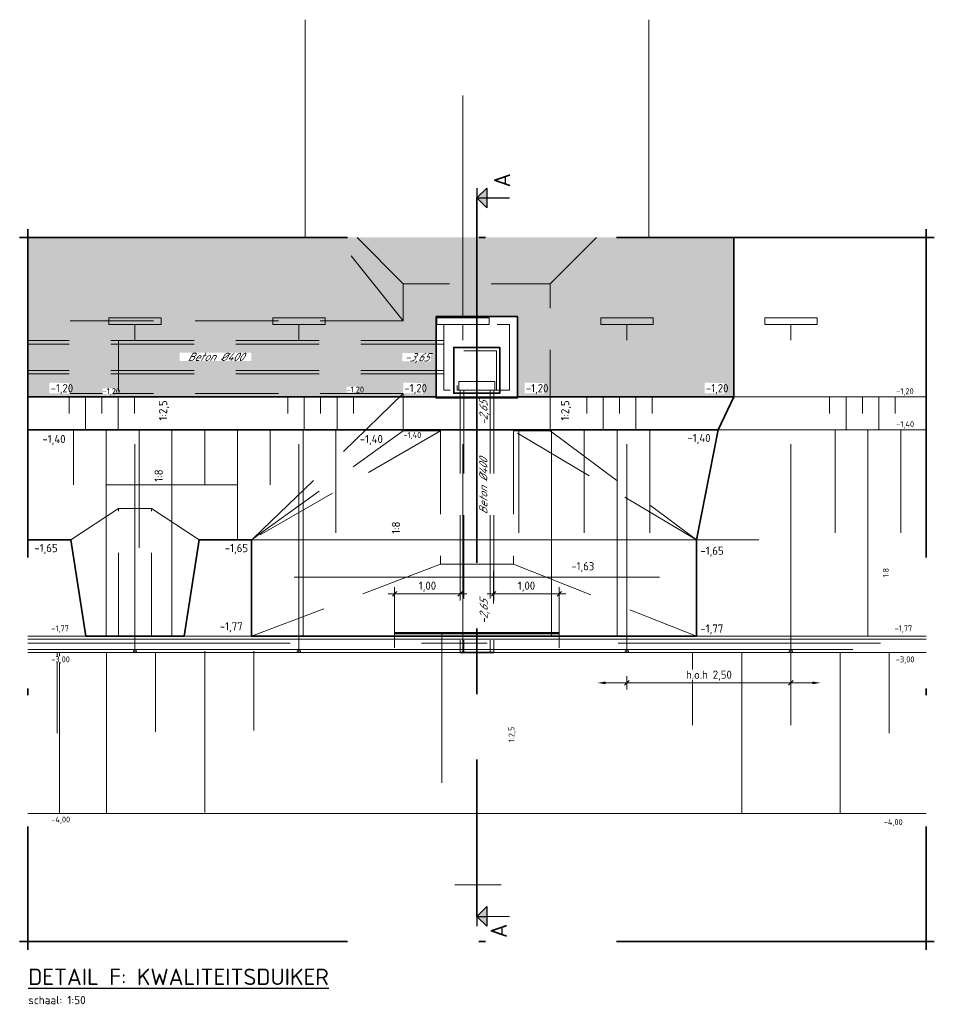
# Model space of a CAD drawing. Header units: metres. Extents: x 240213 to 242719, y 583416 to 583956.
# Tile 5 of 29: x 242703 to 242717, y 583442 to 583457. Entities that reach past the tile are written whole.
import ezdxf
from ezdxf.enums import TextEntityAlignment as Align

# ---------------------------------------------------------------- set-up
doc = ezdxf.new("R2010")
doc.units = ezdxf.units.M
for name, pattern in [('DASHDOT', [9, 5, -2, 0, -2]), ('DASHED', [19.05, 12.7, -6.35]), ('XX-AFBREEK', [7, 4, -1, 1, -1]), ('XX-CENTER', [8, 5, -1, 1, -1]), ('XX-HART', [13, 4, -2, 1, -2, 4])]:
    doc.linetypes.add(name, pattern=pattern)
for name, color, linetype, lineweight, true_color in [('B-XX-AL-HOOGTELABEL-T18', 9, 'Continuous', 18, 0x808080), ('Meerstad  taludlijn-arcering', 9, 'Continuous', 0, 0x808080), ('N-XX-XX-DETAIL2-GD', 9, 'Continuous', 18, 0x808080), ('V-WE-OG-TOPOGRAFIE-G', 9, 'DASHED', 18, 0x808080)]:
    doc.layers.add(name, color=color, linetype=linetype, lineweight=lineweight, true_color=true_color)
for name, color, linetype, lineweight in [('N-WE-GW-GROND_ZAND_CUNETZAND-AD', 50, 'Continuous', 9), ('N-WE-GW-GROND_ZAND_CUNETZAND-G', 2, 'Continuous', 35), ('N-WE-GW-GRONDWERK-G', 3, 'Continuous', 35), ('N-WE-GW-TALUDARCERING_KORT-G', 90, 'Continuous', 18), ('N-WE-GW-TALUDARCERING_LANG-G', 60, 'Continuous', 13), ('N-XX-AL-HOOGTELABEL-T25-M', 7, 'Continuous', 25), ('N-XX-XX-DETAIL1-GD', 1, 'Continuous', 18), ('N-XX-XX-DETAIL3-GD', 2, 'Continuous', 35), ('N-XX-XX-DETAIL4-GD', 4, 'Continuous', 50), ('X-XX-AL-AANPIJLING-T25', 7, 'Continuous', 25), ('X-XX-AL-AFBREEKLIJN-G', 7, 'XX-AFBREEK', 18), ('X-XX-AL-HARTLIJN-G', 7, 'XX-HART', 9), ('X-XX-AL-T25', 7, 'Continuous', 25), ('X-XX-AL-T50', 130, 'Continuous', 50), ('X-XX-AL-TITEL-SD', 4, 'Continuous', 25), ('X-XX-AL-VERWIJZING_DOORSNEDE-G', 7, 'XX-CENTER', 35)]:
    doc.layers.add(name, color=color, linetype=linetype, lineweight=lineweight)
doc.layers.add('X-XX-AL-HULPLAAG-G', color=6, linetype='Continuous', lineweight=18, plot=False)
doc.styles.add('NLCS', font='isocpeur.ttf')
doc.styles.add('NLCS-ISO-ANNOTATIVE-T18', font='NLCS-ISO.ttf', dxfattribs={"height": 1.8})
doc.styles.add('NLCS-ISO-ANNOTATIVE-T25', font='NLCS-ISO.ttf', dxfattribs={"height": 2.5})
doc.styles.add('NLCS-ISO-ANNOTATIVE-T25-BOB', font='NLCS-ISO.ttf', dxfattribs={"oblique": 30, "height": 2.5})
doc.styles.add('NLCS-ISO-ANNOTATIVE-T50', font='NLCS-ISO.ttf', dxfattribs={"height": 5})
doc.styles.add('NLCS-ISO-M1000-T25', font='NLCS-ISO.ttf', dxfattribs={"height": 2.5})
doc.dimstyles.new('NLCS-ANNOTATIVE-T25-SCHRAP', dxfattribs={"dimtxt": 2.5, "dimasz": 1.4, "dimexe": 2, "dimexo": 2, "dimgap": 0.7, "dimtad": 1, "dimzin": 0, "dimtxsty": 'NLCS-ISO-ANNOTATIVE-T25', "dimblk": 'OBLIQUE', "dimcen": 0, "dimdle": 2, "dimclrd": 256, "dimclre": 256, "dimclrt": 256, "dimadec": 1, "dimazin": 0, "dimtfac": 1, "dimtofl": 0, "dimtmove": 1, "dimatfit": 0, "dimldrblk": 'OBLIQUE', "dimfxl": 2, "dimfxlon": 1, "dimtfill": 1, "dimtfillclr": 256, "dimtolj": 1, "dimtzin": 0, "dimlwd": 18, "dimlwe": 18, "dimarcsym": 0})

# ---------------------------------------------------------------- blocks, each defined once
blk = doc.blocks.new('pijldrsn')
at = {"linetype": 'Continuous'}
blk.add_hatch(color=256, dxfattribs=at).paths.add_polyline_path([(-3, -3), (0, 0), (3, -3)])
for p, q in [((-3, -3), (0, 0)), ((0, 0), (3, -3)), ((0, 0), (0, -3)), ((0, 0), (0, 0)), ((0, 0), (0, 0)), ((0, 0), (0, 0)), ((3, -3), (-3, -3))]:
    blk.add_line(p, q, dxfattribs=at)
at = {"linetype": 'Continuous', "const_width": 0.35}
for points in [[(-3, 0), (3, 0)], [(0, 0), (0, -10)]]:
    blk.add_lwpolyline(points, dxfattribs=at)
at = {"flags": 11}
for tag, p in [('TEXTAT', (0, -65)), ('TEXTHG', (0.02, -71.78))]:
    blk.add_attdef(tag, text='', height=5, dxfattribs=at).set_placement(p, align=Align.TOP_CENTER)
blk = doc.blocks.new('_Oblique')
at = {"color": 0, "linetype": 'ByBlock', "lineweight": -2}
blk.add_line((-0.5, -0.5), (0.5, 0.5), dxfattribs=at)
blk = doc.blocks.new('*D166')
at = {"layer": 'Defpoints', "color": 0, "transparency": 16777216}
for p in [(242711.582, 583448.652), (242710.582, 583448.003), (242711.582, 583448.053)]:
    blk.add_point(p, dxfattribs=at)
at = {"layer": 'X-XX-AL-AANPIJLING-T25', "lineweight": 18, "transparency": 16777216}
for p, q in [((242710.582, 583448.552), (242710.582, 583448.752)), ((242711.582, 583448.552), (242711.582, 583448.752)), ((242710.482, 583448.652), (242711.682, 583448.652))]:
    blk.add_line(p, q, dxfattribs=at)
at = {"layer": 'X-XX-AL-AANPIJLING-T25', "lineweight": 18, "transparency": 16777216, "xscale": 0.06999999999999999, "yscale": 0.06999999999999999, "zscale": 0.06999999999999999, "rotation": 180}
blk.add_blockref('_Oblique', (242710.582, 583448.652), dxfattribs=at)
at = {"layer": 'X-XX-AL-AANPIJLING-T25', "lineweight": 18, "transparency": 16777216, "xscale": 0.06999999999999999, "yscale": 0.06999999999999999, "zscale": 0.06999999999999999}
blk.add_blockref('_Oblique', (242711.582, 583448.652), dxfattribs=at)
at = {"layer": 'X-XX-AL-AANPIJLING-T25', "transparency": 16777216, "insert": (242711.082, 583448.762), "char_height": 0.125, "attachment_point": 5, "style": 'NLCS-ISO-ANNOTATIVE-T25', "bg_fill": 3, "box_fill_scale": 1.1, "bg_fill_color": 256, "bg_fill_true_color": 13158600, "bg_fill_transparency": 0}
blk.add_mtext('\\A1;1,00', dxfattribs=at)
blk = doc.blocks.new('*D176')
at = {"layer": 'Defpoints', "color": 0, "transparency": 16777216}
for p in [(242710.072, 583448.652), (242709.072, 583448.003), (242710.072, 583448.053)]:
    blk.add_point(p, dxfattribs=at)
at = {"layer": 'X-XX-AL-AANPIJLING-T25', "lineweight": 18, "transparency": 16777216}
for p, q in [((242709.072, 583448.552), (242709.072, 583448.752)), ((242710.072, 583448.552), (242710.072, 583448.752)), ((242708.972, 583448.652), (242710.172, 583448.652))]:
    blk.add_line(p, q, dxfattribs=at)
at = {"layer": 'X-XX-AL-AANPIJLING-T25', "lineweight": 18, "transparency": 16777216, "xscale": 0.06999999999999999, "yscale": 0.06999999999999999, "zscale": 0.06999999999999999, "rotation": 180}
blk.add_blockref('_Oblique', (242709.072, 583448.652), dxfattribs=at)
at = {"layer": 'X-XX-AL-AANPIJLING-T25', "lineweight": 18, "transparency": 16777216, "xscale": 0.06999999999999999, "yscale": 0.06999999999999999, "zscale": 0.06999999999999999}
blk.add_blockref('_Oblique', (242710.072, 583448.652), dxfattribs=at)
at = {"layer": 'X-XX-AL-AANPIJLING-T25', "transparency": 16777216, "insert": (242709.572, 583448.762), "char_height": 0.125, "attachment_point": 5, "style": 'NLCS-ISO-ANNOTATIVE-T25', "bg_fill": 3, "box_fill_scale": 1.1, "bg_fill_color": 256, "bg_fill_true_color": 13158600, "bg_fill_transparency": 0}
blk.add_mtext('\\A1;1,00', dxfattribs=at)
blk = doc.blocks.new('*D181')
at = {"layer": 'Defpoints', "color": 0, "transparency": 16777216}
for p in [(242712.613, 583447.758), (242715.113, 583447.758), (242715.113, 583447.296)]:
    blk.add_point(p, dxfattribs=at)
at = {"layer": 'X-XX-AL-AANPIJLING-T25', "lineweight": 18, "transparency": 16777216}
for p, q in [((242712.613, 583447.396), (242712.613, 583447.196)), ((242715.113, 583447.396), (242715.113, 583447.196)), ((242712.513, 583447.296), (242715.213, 583447.296))]:
    blk.add_line(p, q, dxfattribs=at)
at = {"layer": 'X-XX-AL-AANPIJLING-T25', "lineweight": 18, "transparency": 16777216, "xscale": 0.06999999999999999, "yscale": 0.06999999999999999, "zscale": 0.06999999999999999, "rotation": 180}
blk.add_blockref('_Oblique', (242712.613, 583447.296), dxfattribs=at)
at = {"layer": 'X-XX-AL-AANPIJLING-T25', "lineweight": 18, "transparency": 16777216, "xscale": 0.06999999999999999, "yscale": 0.06999999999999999, "zscale": 0.06999999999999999}
blk.add_blockref('_Oblique', (242715.113, 583447.296), dxfattribs=at)
at = {"layer": 'X-XX-AL-AANPIJLING-T25', "transparency": 16777216, "insert": (242713.863, 583447.406), "char_height": 0.125, "attachment_point": 5, "style": 'NLCS-ISO-ANNOTATIVE-T25', "bg_fill": 3, "box_fill_scale": 1.1, "bg_fill_color": 256, "bg_fill_true_color": 13158600, "bg_fill_transparency": 0}
blk.add_mtext('\\A1;h.o.h 2,50', dxfattribs=at)

msp = doc.modelspace()

# ---------------------------------------------------------------- hatches: boundary and pattern name
at = {"layer": 'N-WE-GW-GROND_ZAND_CUNETZAND-AD'}
h = msp.add_hatch(dxfattribs=at)
h.set_pattern_fill('AGW-GROND_ZAND_CUNETZAND', color=256, scale=0.05, pattern_type=2)
h.set_pattern_definition([(0, (243600.41366, 583872.152046), (0.03125, 0.03125), [0, -0.0625])])
h.paths.add_polyline_path([(242709.704, 583452.878), (242710.944, 583452.878), (242710.944, 583451.653), (242709.704, 583451.653)], flags=16)
h.paths.add_polyline_path([(242714.244, 583453.683), (242714.244, 583453.683), (242714.244, 583454.083), (242703.48, 583454.083), (242703.48, 583451.652), (242714.244, 583451.652)])

# ---------------------------------------------------------------- linework, layer by layer
at = {"layer": 'Meerstad  taludlijn-arcering'}
for points in [[(242715.703, 583451.652), (242715.703, 583451.402)], [(242715.953, 583451.652), (242715.953, 583451.152)], [(242716.203, 583451.652), (242716.203, 583451.402)], [(242716.453, 583451.652), (242716.453, 583451.152)], [(242716.703, 583451.652), (242716.703, 583451.402)], [(242715.788, 583451.153), (242715.788, 583449.58)], [(242716.288, 583451.153), (242716.288, 583448.008)], [(242716.788, 583451.153), (242716.788, 583449.58)], [(242703.927, 583446.53), (242703.927, 583447.758)], [(242704.677, 583445.303), (242704.677, 583447.758)], [(242705.427, 583446.55), (242705.427, 583447.758)], [(242706.177, 583445.322), (242706.177, 583447.777)], [(242706.927, 583446.57), (242706.927, 583447.777)], [(242713.613, 583446.652), (242713.613, 583447.758)], [(242714.363, 583445.303), (242714.363, 583447.758)], [(242715.113, 583446.652), (242715.113, 583447.758)], [(242715.863, 583445.303), (242715.863, 583447.758)], [(242716.613, 583446.53), (242716.613, 583447.758)]]:
    msp.add_lwpolyline(points, dxfattribs=at)
at = {"layer": 'N-WE-GW-GROND_ZAND_CUNETZAND-G', "flags": 128}
msp.add_lwpolyline([(242714.244, 583454.083), (242714.244, 583451.652)], dxfattribs=at)
at = {"layer": 'N-WE-GW-GRONDWERK-G', "flags": 128}
for points in [[(242714.004, 583451.152), (242711.628, 583451.152)], [(242704.133, 583449.473), (242703.477, 583449.473)], [(242706.891, 583449.473), (242706.093, 583449.473)], [(242706.891, 583448.008), (242706.891, 583449.473)]]:
    msp.add_lwpolyline(points, dxfattribs=at)
at = {"layer": 'N-WE-GW-TALUDARCERING_KORT-G', "flags": 128}
for points in [[(242705.108, 583451.652), (242705.108, 583451.402)], [(242707.443, 583451.652), (242707.443, 583451.402)], [(242707.943, 583451.652), (242707.943, 583451.402)], [(242712, 583451.652), (242712, 583451.402)], [(242712.5, 583451.652), (242712.5, 583451.402)], [(242713, 583451.652), (242713, 583451.402)], [(242704.176, 583451.153), (242704.176, 583450.313)], [(242705.176, 583451.153), (242705.176, 583449.356)], [(242706.176, 583451.153), (242706.176, 583450.313)], [(242707.176, 583451.153), (242707.176, 583450.313)], [(242708.176, 583451.153), (242708.176, 583449.58)], [(242710.963, 583451.152), (242710.963, 583449.58)], [(242711.963, 583451.153), (242711.963, 583449.58)], [(242712.963, 583451.153), (242712.963, 583449.58)]]:
    msp.add_lwpolyline(points, dxfattribs=at)
at = {"layer": 'N-WE-GW-TALUDARCERING_LANG-G', "flags": 128}
for points in [[(242704.358, 583451.652), (242704.358, 583451.152)], [(242707.693, 583451.652), (242707.693, 583451.152)], [(242708.193, 583451.652), (242708.193, 583451.152)], [(242712.25, 583451.652), (242712.25, 583451.152)], [(242712.75, 583451.652), (242712.75, 583451.152)], [(242704.676, 583451.153), (242704.676, 583448.008)], [(242705.676, 583451.153), (242705.676, 583448.008)], [(242706.676, 583451.153), (242706.676, 583449.473)], [(242707.676, 583451.153), (242707.676, 583448.008)], [(242712.463, 583451.153), (242712.463, 583448.008)]]:
    msp.add_lwpolyline(points, dxfattribs=at)
at = {"layer": 'N-XX-XX-DETAIL1-GD', "linetype": 'DASHED', "ltscale": 0.1, "flags": 128}
for points in [[(242709.204, 583452.813), (242708.189, 583454.083)], [(242709.204, 583453.378), (242708.499, 583454.083)], [(242711.444, 583453.378), (242712.149, 583454.083)], [(242709.204, 583452.813), (242709.204, 583453.378), (242711.444, 583453.378), (242711.444, 583451.138)], [(242709.204, 583452.813), (242703.477, 583452.813)], [(242709.824, 583452.513), (242703.477, 583452.513)], [(242704.863, 583451.735), (242704.863, 583452.508)], [(242709.824, 583452.458), (242703.477, 583452.458)], [(242709.824, 583452.058), (242703.477, 583452.058)], [(242709.824, 583452.003), (242703.477, 583452.003)], [(242710.599, 583451.888), (242710.049, 583451.888)], [(242710.049, 583451.888), (242710.049, 583451.758)], [(242710.599, 583451.888), (242710.599, 583451.758)], [(242710.072, 583451.758), (242710.072, 583447.758)], [(242710.127, 583451.758), (242710.127, 583447.758)], [(242710.527, 583451.758), (242710.527, 583447.758)], [(242710.582, 583451.758), (242710.582, 583447.758)], [(242709.204, 583451.703), (242703.477, 583451.703)], [(242709.772, 583451.138), (242709.772, 583449.103)], [(242711.444, 583451.138), (242710.879, 583451.138)], [(242710.882, 583451.138), (242710.882, 583449.103)], [(242705.363, 583449.953), (242704.863, 583449.953)], [(242704.863, 583448.008), (242704.863, 583449.953)], [(242705.363, 583448.008), (242705.363, 583449.953)]]:
    msp.add_lwpolyline(points, dxfattribs=at)
at = {"layer": 'N-XX-XX-DETAIL1-GD', "color": 2, "linetype": 'DASHED', "ltscale": 0.25, "flags": 128}
for points in [[(242705.113, 583447.758), (242705.113, 583452.758), (242705.513, 583452.758), (242705.513, 583452.858), (242704.713, 583452.858), (242704.713, 583452.758), (242705.113, 583452.758)], [(242707.613, 583447.758), (242707.613, 583452.758), (242708.013, 583452.758), (242708.013, 583452.858), (242707.213, 583452.858), (242707.213, 583452.758), (242707.613, 583452.758)], [(242712.613, 583447.758), (242712.613, 583452.758), (242713.013, 583452.758), (242713.013, 583452.858), (242712.213, 583452.858), (242712.213, 583452.758), (242712.613, 583452.758)], [(242715.113, 583447.758), (242715.113, 583452.758), (242715.513, 583452.758), (242715.513, 583452.858), (242714.713, 583452.858), (242714.713, 583452.758), (242715.113, 583452.758)]]:
    msp.add_lwpolyline(points, dxfattribs=at)
at = {"layer": 'N-XX-XX-DETAIL1-GD', "linetype": 'DASHED', "ltscale": 0.1, "flags": 128}
for points in [[(242710.824, 583452.758), (242710.824, 583451.758), (242709.824, 583451.758), (242709.824, 583452.758)], [(242710.624, 583452.358), (242710.624, 583451.758), (242710.024, 583451.758), (242710.024, 583452.358)]]:
    msp.add_lwpolyline(points, close=True, dxfattribs=at)
at = {"layer": 'N-XX-XX-DETAIL1-GD', "color": 3, "linetype": 'DASHED', "ltscale": 0.1, "flags": 128}
for points in [[(242704.133, 583449.473), (242704.863, 583449.953)], [(242705.363, 583449.953), (242706.093, 583449.473)], [(242709.772, 583449.103), (242706.891, 583448.008)], [(242709.772, 583449.103), (242710.882, 583449.103)]]:
    msp.add_lwpolyline(points, dxfattribs=at)
at = {"layer": 'N-XX-XX-DETAIL1-GD', "linetype": 'Continuous', "ltscale": 0.25, "flags": 128}
msp.add_lwpolyline([(242710.577, 583448.503), (242710.577, 583449.003)], dxfattribs=at)
at = {"layer": 'N-XX-XX-DETAIL2-GD'}
for p, q in [((242703.48, 583451.653), (242713.069, 583451.652)), ((242713.069, 583451.652), (242717.174, 583451.652)), ((242703.48, 583451.153), (242707.707, 583451.153)), ((242712.947, 583451.153), (242717.174, 583451.152))]:
    msp.add_line(p, q, dxfattribs=at)
at = {"layer": 'N-XX-XX-DETAIL2-GD', "flags": 128}
for points in [[(242703.48, 583448.008), (242710.95, 583448.008)], [(242710.95, 583448.008), (242717.174, 583448.008)], [(242703.48, 583447.758), (242709.707, 583447.758)], [(242709.707, 583447.758), (242717.174, 583447.758)], [(242703.48, 583445.303), (242705.707, 583445.303)], [(242705.707, 583445.303), (242714.337, 583445.303)], [(242714.337, 583445.303), (242717.174, 583445.303)]]:
    msp.add_lwpolyline(points, dxfattribs=at)
at = {"layer": 'N-XX-XX-DETAIL3-GD', "flags": 128}
for points in [[(242710.944, 583452.878), (242710.944, 583451.638), (242709.704, 583451.638), (242709.704, 583452.878)], [(242710.674, 583452.408), (242710.674, 583451.708), (242709.974, 583451.708), (242709.974, 583452.408)]]:
    msp.add_lwpolyline(points, close=True, dxfattribs=at)
msp.add_lwpolyline([(242710.582, 583447.758), (242710.072, 583447.758)], dxfattribs=at)
at = {"layer": 'N-XX-XX-DETAIL4-GD', "linetype": 'DASHDOT', "flags": 128}
msp.add_lwpolyline([(242709.072, 583448.053), (242711.582, 583448.053)], dxfattribs=at)
at = {"layer": 'V-WE-OG-TOPOGRAFIE-G', "ltscale": 0.5, "flags": 128}
for points in [[(242703.48, 583447.963), (242709.707, 583447.963)], [(242710.947, 583447.963), (242717.174, 583447.963)], [(242703.48, 583447.803), (242709.707, 583447.803)], [(242709.707, 583447.803), (242717.174, 583447.803)]]:
    msp.add_lwpolyline(points, dxfattribs=at)
at = {"layer": 'V-WE-OG-TOPOGRAFIE-G', "ltscale": 0.25, "flags": 128}
for points in [[(242709.707, 583447.963), (242710.947, 583447.963)], [(242705.088, 583447.783), (242705.138, 583447.783)], [(242705.088, 583447.783), (242705.088, 583447.758)], [(242705.138, 583447.783), (242705.138, 583447.758)], [(242707.588, 583447.783), (242707.638, 583447.783)], [(242707.588, 583447.783), (242707.588, 583447.758)], [(242707.638, 583447.783), (242707.638, 583447.758)], [(242712.588, 583447.783), (242712.638, 583447.783)], [(242712.588, 583447.783), (242712.588, 583447.758)], [(242712.638, 583447.783), (242712.638, 583447.758)], [(242715.088, 583447.783), (242715.138, 583447.783)], [(242715.088, 583447.783), (242715.088, 583447.758)], [(242715.138, 583447.783), (242715.138, 583447.758)]]:
    msp.add_lwpolyline(points, dxfattribs=at)
at = {"layer": 'X-XX-AL-AANPIJLING-T25'}
for points in [[(242712.289, 583447.317), (242712.164, 583447.296), (242712.289, 583447.275)], [(242715.438, 583447.317), (242715.563, 583447.296), (242715.438, 583447.275)]]:
    msp.add_solid(points, dxfattribs=at)
at = {"layer": 'X-XX-AL-AFBREEKLIJN-G', "color": 6, "linetype": 'DASHDOT', "lineweight": 35}
for points in [[(242703.48, 583454.208), (242703.48, 583443.228)], [(242717.174, 583454.208), (242717.174, 583443.228)], [(242703.355, 583454.083), (242717.299, 583454.083)], [(242703.355, 583443.353), (242717.299, 583443.353)]]:
    msp.add_lwpolyline(points, dxfattribs=at)
at = {"layer": 'X-XX-AL-HARTLIJN-G', "flags": 128}
msp.add_lwpolyline([(242703.48, 583447.903), (242717.174, 583447.903)], dxfattribs=at)
at = {"layer": 'X-XX-AL-HULPLAAG-G', "flags": 128}
for points in [[(242707.707, 583454.083), (242707.707, 583457.402)], [(242712.947, 583454.083), (242712.947, 583457.402)], [(242710.113, 583452.858), (242710.113, 583456.246)], [(242710.599, 583451.758), (242710.049, 583451.758)], [(242706.891, 583449.473), (242706.891, 583448.008)], [(242709.072, 583448.652), (242709.072, 583447.828)], [(242703.961, 583445.303), (242703.961, 583447.758)], [(242710.698, 583444.22), (242709.989, 583444.22)]]:
    msp.add_lwpolyline(points, dxfattribs=at)
at = {"layer": 'X-XX-AL-VERWIJZING_DOORSNEDE-G', "color": 7, "linetype": 'XX-CENTER'}
msp.add_line((242710.327, 583454.685), (242710.327, 583454.126), dxfattribs=at)

# ---------------------------------------------------------------- block references
at = {"layer": 'X-XX-AL-T25', "color": 7, "linetype": 'Continuous', "lineweight": 25, "xscale": 0.05000000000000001, "yscale": 0.05000000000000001, "zscale": 0.05000000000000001, "rotation": 90.00000000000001}
for p in [(242710.327, 583454.685), (242710.327, 583443.736)]:
    msp.add_blockref('pijldrsn', p, dxfattribs=at)

# ---------------------------------------------------------------- texts
at = {"layer": 'B-XX-AL-HOOGTELABEL-T18', "char_height": 0.09, "attachment_point": 1, "rotation": 90.9907, "style": 'NLCS-ISO-ANNOTATIVE-T18', "bg_fill": 3, "box_fill_scale": 1, "bg_fill_color": 256, "bg_fill_transparency": 0}
for s, insert in [('1:8', (242716.517, 583448.901)), ('1:2,5', (242710.81, 583446.392))]:
    msp.add_mtext_dynamic_manual_height_columns(s, width=0.16845, gutter_width=0.625, heights=[0], dxfattribs=dict(at, insert=insert))
at = {"layer": 'B-XX-AL-HOOGTELABEL-T18', "insert": (242716.529, 583445.219), "char_height": 0.09, "attachment_point": 1, "style": 'NLCS-ISO-ANNOTATIVE-T18', "bg_fill": 3, "box_fill_scale": 1, "bg_fill_color": 256, "bg_fill_transparency": 0}
msp.add_mtext_dynamic_manual_height_columns('-4,00', width=0.16845, gutter_width=0.625, heights=[0], dxfattribs=at)
at = {"layer": 'N-XX-AL-HOOGTELABEL-T25-M', "insert": (242709.028, 583449.566), "char_height": 0.125, "attachment_point": 1, "rotation": 89.6198, "style": 'NLCS-ISO-M1000-T25', "bg_fill": 3, "box_fill_scale": 1.15, "bg_fill_color": 256, "bg_fill_transparency": 0}
msp.add_mtext_dynamic_manual_height_columns('1:8', width=0.26072, gutter_width=0.625, heights=[0], dxfattribs=at)
at = {"layer": 'X-XX-AL-TITEL-SD', "insert": (242703.485, 583442.941), "char_height": 0.25, "attachment_point": 1, "style": 'NLCS'}
msp.add_mtext_dynamic_manual_height_columns('{\\LDETAIL F: KWALITEITSDUIKER\\P\\H0.5x;\\lschaal: 1:50}', width=4.86584, gutter_width=25, heights=[0], dxfattribs=at)

# ---------------------------------------------------------------- next in the draw order: texts
at = {"layer": 'B-XX-AL-HOOGTELABEL-T18', "char_height": 0.09, "attachment_point": 1, "style": 'NLCS-ISO-ANNOTATIVE-T18', "bg_fill": 3, "box_fill_scale": 1, "bg_fill_color": 256, "bg_fill_transparency": 0}
for s, insert in [('-1,20', (242704.62, 583451.785)), ('-1,20', (242716.72, 583451.785)), ('-1,40', (242716.72, 583451.282)), ('-1,77', (242703.837, 583448.171)), ('-1,77', (242716.694, 583448.171)), ('-3,00', (242703.837, 583447.699)), ('-3,00', (242716.713, 583447.699)), ('-4,00', (242703.837, 583445.258))]:
    msp.add_mtext_dynamic_manual_height_columns(s, width=0.16845, gutter_width=0.625, heights=[0], dxfattribs=dict(at, insert=insert))
at = {"layer": 'N-XX-AL-HOOGTELABEL-T25-M', "char_height": 0.125, "attachment_point": 1, "style": 'NLCS-ISO-M1000-T25', "bg_fill": 3, "box_fill_scale": 1.15, "bg_fill_color": 256, "bg_fill_transparency": 0}
for s, insert, rotation in [('-1,20', (242713.817, 583451.85), 359.6198), ('-1,40', (242713.536, 583451.092), 359.6198), ('1:8', (242705.412, 583450.36), 89.6198), ('-1,65', (242703.58, 583449.414), 359.6198), ('-1,77', (242706.406, 583448.221), 359.6198), ('-1,77', (242713.734, 583448.188), 359.6198)]:
    msp.add_mtext_dynamic_manual_height_columns(s, width=0.26072, gutter_width=0.625, heights=[0], dxfattribs=dict(at, insert=insert, rotation=rotation))
at = {"layer": 'X-XX-AL-HULPLAAG-G', "insert": (242711.765, 583449.138), "char_height": 0.125, "attachment_point": 1, "rotation": 359.6198, "style": 'NLCS-ISO-M1000-T25', "bg_fill": 3, "box_fill_scale": 1.15, "bg_fill_color": 256, "bg_fill_transparency": 0}
msp.add_mtext_dynamic_manual_height_columns('-1,63', width=0.26072, gutter_width=0.625, heights=[0], dxfattribs=at)
at = {"layer": 'X-XX-AL-T25', "ltscale": 0.5, "char_height": 0.125, "attachment_point": 5, "style": 'NLCS-ISO-ANNOTATIVE-T25-BOB', "bg_fill": 3, "box_fill_scale": 1, "bg_fill_color": 256, "bg_fill_transparency": 0}
for s, insert, width in [('\\A1;Beton %%C400', (242706.34, 583452.264), 1.09166), ('\\A1;-3,65', (242709.408, 583452.244), 0.43697)]:
    msp.add_mtext(s, dxfattribs=dict(at, insert=insert, width=width))
at = {"layer": 'X-XX-AL-T25', "ltscale": 0.5, "insert": (242710.44, 583451.403), "char_height": 0.125, "width": 0.43697, "attachment_point": 5, "rotation": 90, "style": 'NLCS-ISO-ANNOTATIVE-T25-BOB', "bg_fill": 3, "box_fill_scale": 1, "bg_fill_color": 256, "bg_fill_transparency": 0}
msp.add_mtext('\\A1;-2,65', dxfattribs=at)
at = {"layer": 'X-XX-AL-T50', "char_height": 0.25, "attachment_point": 7, "rotation": 90, "style": 'NLCS-ISO-ANNOTATIVE-T50', "bg_fill": 3, "box_fill_scale": 1.125, "bg_fill_color": 256, "bg_fill_transparency": 0}
for insert in [(242710.835, 583454.847), (242710.784, 583443.409)]:
    msp.add_mtext_dynamic_manual_height_columns('A', width=0.25, gutter_width=0.625, heights=[0], dxfattribs=dict(at, insert=insert))

# ---------------------------------------------------------------- next in the draw order: dimensions: what is measured, and where the dimension line sits
at = {"layer": 'X-XX-AL-AANPIJLING-T25'}
dim = msp.add_linear_dim(base=(242715.113, 583447.296), p1=(242712.613, 583447.758), p2=(242715.113, 583447.758), text='h.o.h <>', dimstyle='NLCS-ANNOTATIVE-T25-SCHRAP', dxfattribs=at)
dim.commit()
dim.dimension.update_dxf_attribs({"geometry": '*D181', "text_midpoint": (242713.863, 583447.406)})

# ---------------------------------------------------------------- next in the draw order: linework, layer by layer
at = {"layer": 'N-WE-GW-GROND_ZAND_CUNETZAND-G', "flags": 128}
for points in [[(242709.704, 583451.652), (242703.48, 583451.652)], [(242714.244, 583451.652), (242710.944, 583451.652)]]:
    msp.add_lwpolyline(points, dxfattribs=at)
at = {"layer": 'N-WE-GW-GRONDWERK-G', "flags": 128}
for points in [[(242713.674, 583449.473), (242714.004, 583451.152), (242714.244, 583451.652)], [(242711.627, 583451.152), (242703.48, 583451.153)], [(242704.133, 583449.473), (242704.363, 583448.008), (242705.863, 583448.008), (242706.093, 583449.473)], [(242713.674, 583449.473), (242713.674, 583448.008)]]:
    msp.add_lwpolyline(points, dxfattribs=at)
at = {"layer": 'N-WE-GW-TALUDARCERING_KORT-G', "flags": 128}
msp.add_lwpolyline([(242704.608, 583451.652), (242704.608, 583451.402)], dxfattribs=at)
at = {"layer": 'N-WE-GW-TALUDARCERING_LANG-G', "flags": 128}
msp.add_lwpolyline([(242704.858, 583451.652), (242704.858, 583451.152)], dxfattribs=at)
at = {"layer": 'N-XX-XX-DETAIL1-GD', "color": 2, "linetype": 'DASHED', "ltscale": 0.25, "flags": 128}
msp.add_lwpolyline([(242710.113, 583447.758), (242710.113, 583452.758), (242710.513, 583452.758), (242710.513, 583452.858), (242709.713, 583452.858), (242709.713, 583452.758), (242710.113, 583452.758)], dxfattribs=at)
at = {"layer": 'N-XX-XX-DETAIL1-GD', "color": 3, "linetype": 'DASHED', "ltscale": 0.1, "flags": 128}
for points in [[(242713.674, 583449.473), (242710.882, 583451.138)], [(242711.444, 583451.138), (242713.674, 583449.473)]]:
    msp.add_lwpolyline(points, dxfattribs=at)
at = {"layer": 'X-XX-AL-AANPIJLING-T25', "lineweight": 18}
for points in [[(242712.289, 583447.296), (242712.738, 583447.296)], [(242715.438, 583447.296), (242714.989, 583447.296)]]:
    msp.add_lwpolyline(points, dxfattribs=at)
at = {"layer": 'X-XX-AL-HULPLAAG-G', "flags": 128}
msp.add_lwpolyline([(242706.676, 583450.313), (242704.676, 583450.313)], dxfattribs=at)
at = {"layer": 'X-XX-AL-VERWIJZING_DOORSNEDE-G', "color": 7, "linetype": 'XX-CENTER'}
msp.add_line((242710.327, 583454.126), (242710.327, 583443.736), dxfattribs=at)

# ---------------------------------------------------------------- next in the draw order: texts
at = {"layer": 'B-XX-AL-HOOGTELABEL-T18', "char_height": 0.09, "attachment_point": 1, "style": 'NLCS-ISO-ANNOTATIVE-T18', "bg_fill": 3, "box_fill_scale": 1, "bg_fill_color": 256, "bg_fill_transparency": 0}
for s, insert in [('-1,20', (242708.34, 583451.81)), ('-1,40', (242709.207, 583451.118))]:
    msp.add_mtext_dynamic_manual_height_columns(s, width=0.16845, gutter_width=0.625, heights=[0], dxfattribs=dict(at, insert=insert))
at = {"layer": 'N-XX-AL-HOOGTELABEL-T25-M', "char_height": 0.125, "attachment_point": 1, "style": 'NLCS-ISO-M1000-T25', "bg_fill": 3, "box_fill_scale": 1.15, "bg_fill_color": 256, "bg_fill_transparency": 0}
for s, insert, rotation in [('-1,20', (242703.827, 583451.85), 359.6198), ('-1,20', (242709.221, 583451.85), 359.6198), ('-1,20', (242711.072, 583451.85), 359.6198), ('1:2,5', (242705.478, 583451.294), 89.6198), ('1:2,5', (242711.607, 583451.294), 89.6198), ('-1,40', (242703.702, 583451.075), 359.6198), ('-1,40', (242708.54, 583451.075), 359.6198), ('-1,65', (242713.734, 583449.374), 359.6198)]:
    msp.add_mtext_dynamic_manual_height_columns(s, width=0.26072, gutter_width=0.625, heights=[0], dxfattribs=dict(at, insert=insert, rotation=rotation))
at = {"layer": 'X-XX-AL-T25', "ltscale": 0.5, "char_height": 0.125, "attachment_point": 5, "rotation": 90, "style": 'NLCS-ISO-ANNOTATIVE-T25-BOB', "bg_fill": 3, "box_fill_scale": 1, "bg_fill_color": 256, "bg_fill_transparency": 0}
for s, insert, width in [('\\A1;Beton %%C400', (242710.423, 583450.288), 1.09166), ('\\A1;-2,65', (242710.443, 583448.373), 0.43697)]:
    msp.add_mtext(s, dxfattribs=dict(at, insert=insert, width=width))

# ---------------------------------------------------------------- next in the draw order: linework, layer by layer
at = {"layer": 'N-WE-GW-TALUDARCERING_KORT-G', "flags": 128}
for points in [[(242704.108, 583451.652), (242704.108, 583451.402)], [(242708.443, 583451.652), (242708.443, 583451.402)]]:
    msp.add_lwpolyline(points, dxfattribs=at)
at = {"layer": 'N-XX-XX-DETAIL1-GD', "linetype": 'DASHED', "ltscale": 0.1, "flags": 128}
for points in [[(242709.204, 583451.703), (242709.204, 583451.138)], [(242709.769, 583451.138), (242709.204, 583451.138)]]:
    msp.add_lwpolyline(points, dxfattribs=at)
at = {"layer": 'N-XX-XX-DETAIL1-GD', "color": 3, "linetype": 'DASHED', "ltscale": 0.1, "flags": 128}
for points in [[(242706.891, 583449.473), (242709.204, 583451.138)], [(242709.772, 583451.138), (242706.891, 583449.473)]]:
    msp.add_lwpolyline(points, dxfattribs=at)

# ---------------------------------------------------------------- next in the draw order: dimensions: what is measured, and where the dimension line sits
at = {"layer": 'X-XX-AL-AANPIJLING-T25'}
dim = msp.add_linear_dim(base=(242711.582, 583448.652), p1=(242710.582, 583448.003), p2=(242711.582, 583448.053), dimstyle='NLCS-ANNOTATIVE-T25-SCHRAP', dxfattribs=at)
dim.commit()
dim.dimension.update_dxf_attribs({"geometry": '*D166', "text_midpoint": (242711.082, 583448.762)})

# ---------------------------------------------------------------- next in the draw order: linework, layer by layer
at = {"layer": 'N-WE-GW-TALUDARCERING_LANG-G', "flags": 128}
msp.add_lwpolyline([(242711.463, 583451.152), (242711.463, 583448.007)], dxfattribs=at)
at = {"layer": 'N-XX-XX-DETAIL1-GD', "color": 3, "linetype": 'DASHED', "ltscale": 0.1, "flags": 128}
msp.add_lwpolyline([(242710.882, 583449.103), (242713.674, 583448.008)], dxfattribs=at)
at = {"layer": 'X-XX-AL-HULPLAAG-G', "flags": 128}
for points in [[(242713.112, 583448.908), (242707.542, 583448.908)], [(242711.582, 583448.652), (242711.582, 583447.828)]]:
    msp.add_lwpolyline(points, dxfattribs=at)

# ---------------------------------------------------------------- next in the draw order: texts
at = {"layer": 'N-XX-AL-HOOGTELABEL-T25-M', "insert": (242706.483, 583449.414), "char_height": 0.125, "attachment_point": 1, "rotation": 359.6198, "style": 'NLCS-ISO-M1000-T25', "bg_fill": 3, "box_fill_scale": 1.15, "bg_fill_color": 256, "bg_fill_transparency": 0}
msp.add_mtext_dynamic_manual_height_columns('-1,65', width=0.26072, gutter_width=0.625, heights=[0], dxfattribs=at)

# ---------------------------------------------------------------- next in the draw order: linework, layer by layer
at = {"layer": 'N-XX-XX-DETAIL1-GD', "color": 3, "linetype": 'DASHED', "ltscale": 0.1, "flags": 128}
msp.add_lwpolyline([(242709.204, 583451.703), (242706.891, 583449.473)], dxfattribs=at)
at = {"layer": 'X-XX-AL-HULPLAAG-G', "flags": 128}
msp.add_lwpolyline([(242706.891, 583449.473), (242714.622, 583449.473)], dxfattribs=at)

# ---------------------------------------------------------------- next in the draw order: dimensions: what is measured, and where the dimension line sits
at = {"layer": 'X-XX-AL-AANPIJLING-T25'}
dim = msp.add_linear_dim(base=(242710.072, 583448.652), p1=(242709.072, 583448.003), p2=(242710.072, 583448.053), dimstyle='NLCS-ANNOTATIVE-T25-SCHRAP', dxfattribs=at)
dim.commit()
dim.dimension.update_dxf_attribs({"geometry": '*D176', "text_midpoint": (242709.572, 583448.762)})

# ---------------------------------------------------------------- next in the draw order: linework, layer by layer
at = {"layer": 'N-WE-GW-GRONDWERK-G', "flags": 128}
msp.add_lwpolyline([(242713.674, 583448.008), (242706.891, 583448.008)], dxfattribs=at)
at = {"layer": 'X-XX-AL-HULPLAAG-G', "flags": 128}
msp.add_lwpolyline([(242709.792, 583448.053), (242709.792, 583445.771)], dxfattribs=at)

doc.saveas('drawing.dxf')
